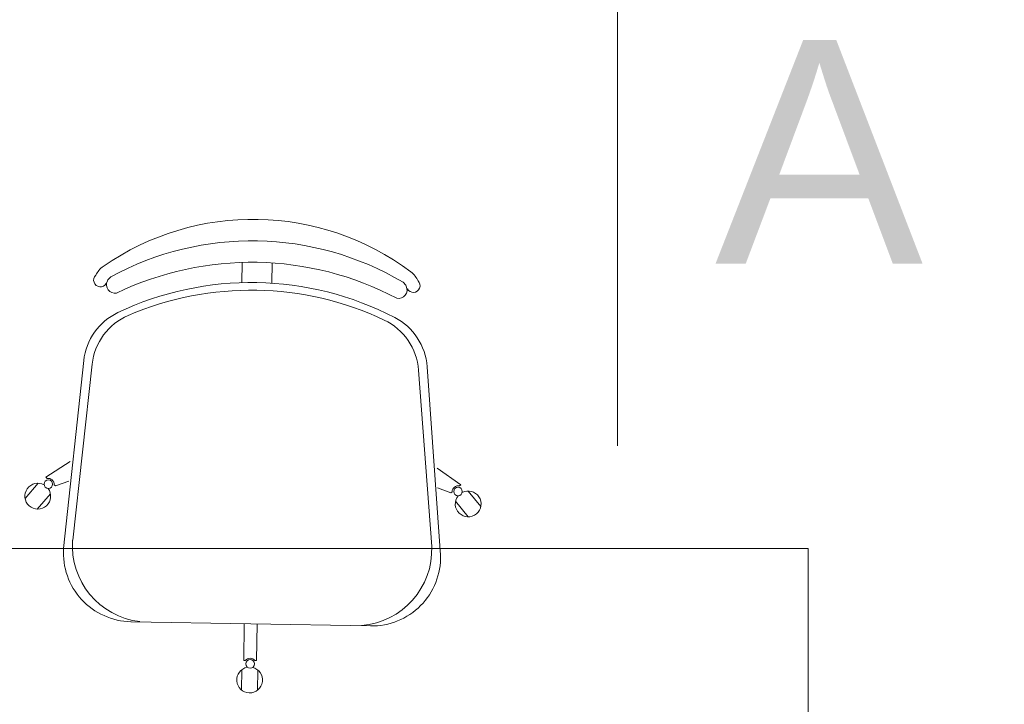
# Model space of a CAD drawing. Header units: millimetres. Extents: x 26866 to 1024070, y -428191 to 408885.
# Tile 103 of 248: x 178794 to 179939, y 389119 to 389914. Entities that reach past the tile are written whole.
import ezdxf

# ---------------------------------------------------------------- set-up
doc = ezdxf.new("R2010")
doc.units = ezdxf.units.MM
doc.header["$LTSCALE"] = 2
for name, color, linetype, lineweight in [('0_OPIS', 7, 'Continuous', 13), ('3DPLAN_A_TABELKA POMIESZCZEŃ', 7, 'Continuous', 0), ('A_TXT', 7, 'Continuous', 0)]:
    doc.layers.add(name, color=color, linetype=linetype, lineweight=lineweight)
doc.layers.add('3DPLAN_A_KRESKOWANIE 1', color=253, linetype='Continuous')
doc.layers.add('3DPLAN_A_OPIS', color=8, linetype='Continuous')
doc.layers.add('FURNITURE ZD 1 500', color=7, linetype='Continuous', lineweight=13, true_color=0x9fa8a5)
doc.styles.add('ARIAL', font='arial.ttf')
doc.styles.add('TABEL1', font='txt')

# ---------------------------------------------------------------- blocks, each defined once
blk = doc.blocks.new('kondygnacja -1')
at = {"layer": '3DPLAN_A_KRESKOWANIE 1'}
h = blk.add_hatch(dxfattribs=at)
h.set_pattern_fill('ANSI31', color=256, scale=7.5, style=0)
h.set_pattern_definition([(45, (23044.838, -26883.88), (-16.83798, 16.83798), [])])
h.paths.add_polyline_path([(31677.49, -24430.84), (30214.87, -24430.84), (30214.87, -24470.84), (30429.61, -24470.84), (30429.61, -24477.84), (30447.61, -24477.84), (30447.61, -24818.84), (30476.61, -24818.84), (30476.61, -24470.84), (31012.61, -24470.84), (31012.61, -24478.84), (31079.61, -24478.84), (31079.61, -24470.84), (31638.61, -24470.84), (31638.61, -25036.84), (31079.61, -25036.84), (31079.61, -25028.84), (31012.61, -25028.84), (31012.61, -25036.84), (30611.38, -25036.84), (30611.38, -25072.84), (31023.61, -25072.84), (31034.61, -25082.84), (31034.61, -25330.84), (31023.61, -25340.84), (30831.4, -25340.84, -0.038531), (30832.58, -25356.18), (30832.58, -25371.84), (31079.61, -25371.84), (31079.61, -25072.84), (31638.61, -25072.84), (31638.61, -25943.84), (30832.58, -25943.84), (30832.58, -26009.84), (31677.49, -26009.84)])
h.paths.add_polyline_path([(30682.61, -26009.84), (30832.58, -26009.84), (30832.58, -25943.84), (30760.61, -25943.84), (30760.61, -25454.67), (30735.61, -25464.58), (30735.61, -25943.84), (30682.61, -25943.84)])
h.paths.add_polyline_path([(30679.61, -25371.84), (30735.61, -25371.84), (30735.61, -25464.58), (30760.61, -25454.67), (30760.61, -25371.84), (30832.58, -25371.84), (30832.58, -25356.18, 0.038531), (30831.4, -25340.84), (30679.61, -25340.84)])
h.paths.add_polyline_path([(30355.83, -25371.84), (30425.61, -25371.84), (30425.61, -25379.84), (30463.61, -25379.84), (30463.61, -25424.74), (30471.61, -25424.74), (30471.61, -25395.84), (30533.61, -25395.84), (30533.61, -25371.84), (30576.61, -25371.84), (30576.61, -25341.84), (30472.61, -25341.84), (30472.61, -25326.84), (30427.61, -25326.84), (30427.61, -25341.84), (30355.83, -25341.84)])
h.paths.add_polyline_path([(30456.61, -25936.84), (30425.61, -25936.84), (30425.61, -25945.84), (30380.61, -25945.84), (30380.61, -26009.84), (30512.61, -26009.84), (30512.61, -25943.84), (30466.61, -25943.84), (30466.61, -25712.84), (30456.61, -25712.84)])
h.paths.add_polyline_path([(28888.61, -25941.84), (28888.61, -26009.84), (29013.61, -26009.84), (29013.61, -25941.84)])
h.paths.add_polyline_path([(28591.17, -26009.84), (28591.17, -25944.84), (28547.61, -25944.84), (28547.61, -26009.84)])
h.paths.add_polyline_path([(28624.61, -25870.53), (28654.8, -25870.53), (28654.8, -25924.53), (28624.61, -25924.53), (28624.61, -25944.84), (28591.17, -25944.84), (28591.17, -26009.84), (28713.61, -26009.84), (28713.61, -25941.84), (28672.61, -25941.84), (28672.61, -25932.84), (28657.61, -25932.84), (28657.61, -25716.84), (28624.61, -25716.84)])
h.paths.add_polyline_path([(28372.61, -25944.84), (28328.61, -25944.84), (28328.61, -25907.84), (28282.61, -25907.84), (28282.61, -25944.84), (28248.61, -25944.84), (28248.61, -26009.84), (28372.61, -26009.84)])
h.paths.add_polyline_path([(28092.61, -25563.84), (28054.61, -25563.84), (28054.61, -25383.84), (28067.6, -25383.84), (28067.61, -25375.84), (28340.61, -25375.84), (28340.61, -25341.84), (28070.61, -25341.84), (28070.61, -25332.84), (28030.61, -25332.84), (28030.61, -25395.6), (28048.71, -25395.6), (28048.71, -25449.6), (28030.61, -25449.6), (28030.61, -26009.84), (28073.61, -26009.84), (28073.61, -25944.84), (28054.61, -25944.84), (28054.61, -25668.84), (28092.61, -25668.84)])
h.paths.add_polyline_path([(27949.61, -25495.75), (27949.61, -25507.75), (27983.29, -25507.75), (27983.29, -25521.75), (27949.61, -25521.75), (27949.61, -25531.84), (27999.61, -25531.84), (27999.61, -25934.84), (27982.61, -25934.84), (27982.61, -25942.84), (27947.61, -25942.84), (27947.61, -26009.84), (28026.62, -26009.84), (28026.62, -25449.6), (27999.61, -25449.6), (27999.61, -25463.84), (27949.61, -25463.84), (27949.61, -25481.75), (27983.29, -25481.75), (27983.29, -25495.75)])
h.paths.add_polyline_path([(27982.61, -25361.84), (27952.61, -25361.84), (27952.61, -25332.84), (28026.62, -25332.84), (28026.62, -25395.6), (27999.61, -25395.6), (27999.61, -25377.84), (27982.61, -25377.84)])
h.paths.add_polyline_path([(26818.61, -25892.84), (26781.49, -25892.84), (26781.49, -26009.84), (26894.54, -26009.84), (26894.54, -25942.84), (26830.61, -25942.84), (26830.61, -25930.84), (26818.61, -25930.84)])
h.paths.add_polyline_path([(26894.54, -26009.84), (27115.94, -26009.84), (27115.94, -25942.84), (26894.54, -25942.84)])
h.paths.add_polyline_path([(27115.94, -25942.84), (27115.94, -26009.84), (27466.61, -26009.84), (27466.61, -25942.84), (27427.61, -25942.84), (27427.61, -25933.84), (27384.61, -25933.84), (27384.61, -25942.84)])
h.paths.add_polyline_path([(27641.61, -25942.84), (27641.61, -26009.84), (27802.61, -26009.84), (27802.61, -25942.84)])
h.paths.add_polyline_path([(30621.1, -25040.47), (30688.37, -25040.47), (30688.37, -25072.87), (30621.1, -25072.87)], flags=24)
at = {"layer": 'A_TXT', "ltscale": 0.2}
blk.add_line((26948.92, -25777.84), (26948.92, -25858.09), dxfattribs=at)
at = {"layer": 'FURNITURE ZD 1 500', "lineweight": 0}
for p, q in [((26905.23, -25839.14), (26905.27, -25836.79)), ((26908.73, -25839.2), (26908.77, -25836.85)), ((26884.5, -25870.02), (26886.86, -25848.19)), ((26885.57, -25869.04), (26887.83, -25848.61)), ((26927.31, -25869.79), (26925.78, -25849.29)), ((26928.34, -25870.81), (26926.77, -25848.9)), ((26885.27, -25859.93), (26882.44, -25861.75)), ((26927.93, -25860.69), (26930.69, -25862.61)), ((26881.56, -25862.44), (26880.03, -25864.2)), ((26882.59, -25861.87), (26882.44, -25861.75)), ((26885.13, -25862.21), (26883.57, -25862.73)), ((26883.57, -25862.73), (26883.43, -25862.61)), ((26927.99, -25862.97), (26929.53, -25863.56)), ((26929.53, -25863.56), (26929.68, -25863.44)), ((26930.55, -25862.73), (26930.69, -25862.61)), ((26931.55, -25863.34), (26933.02, -25865.15)), ((26882.99, -25863.68), (26881.45, -25865.44)), ((26930.08, -25864.52), (26931.55, -25866.34)), ((26920.2, -25879.02), (26892.35, -25878.52)), ((26905.52, -25878.76), (26905.45, -25883.01)), ((26907.02, -25878.78), (26906.95, -25883.03)), ((26905.64, -25883.01), (26905.45, -25883.01)), ((26906.95, -25883.03), (26906.75, -25883.03)), ((26905.22, -25884.11), (26905.18, -25886.44)), ((26907.1, -25884.14), (26907.06, -25886.47))]:
    blk.add_line(p, q, dxfattribs=at)
blk.add_lwpolyline([(26889.99, -25838.47, 0.122717), (26889.6, -25838.93, 0.605717), (26890.65, -25840.36, -0.237888), (26923.26, -25840.95, 0.605717), (26924.36, -25839.56, 0.122717), (26923.99, -25839.08)], format="xyb", dxfattribs=at)
blk.add_lwpolyline([(26830.61, -25940.01), (26971.09, -25940.01), (26971.09, -25870.01), (26830.61, -25870.01)], close=True, dxfattribs=at)
for centre in [(26882.74, -25862.55), (26930.37, -25863.41), (26906.19, -25883.43)]:
    blk.add_circle(centre, 0.5, dxfattribs=at)
for centre, radius, start, end in [((26906.57, -25862.3), 30.52, 53.098, 124.8505), ((26906.45, -25868.69), 34.41, 59.3682, 118.5803), ((26890.72, -25839.49), 2.75, 125.5171, 153.8288), ((26888.79, -25838.84), 0.782, 133.6487, 329.1634), ((26923.22, -25840.07), 2.75, 24.1197, 52.4314), ((26906.33, -25875.34), 36.22, 62.579, 115.3695), ((26925.17, -25839.49), 0.782, 208.7851, 44.2998), ((26906.32, -25876.23), 36.22, 64.7103, 113.2382), ((26893.82, -25848.94), 7, 115.3695, 173.853), ((26894.79, -25849.38), 7, 113.2382, 173.6744), ((26918.8, -25849.81), 7, 4.2741, 64.7103), ((26919.79, -25849.4), 7, 4.0955, 62.579), ((26881.51, -25863.94), 1.5, 60.6076, 36.4279), ((26882.68, -25862.62), 0.75, 0.7846, 97.1639), ((26930.43, -25863.47), 0.75, 80.7846, 177.1639), ((26931.55, -25864.84), 1.5, 141.5206, 117.3409), ((26894.41, -25869.7), 8.87, 175.722, 263.3818), ((26892.49, -25870.52), 8, 176.405, 268.9743), ((26918.45, -25870.13), 8.87, 274.5667, 2.2265), ((26920.34, -25871.02), 8, 268.9743, 1.5435), ((26906.19, -25883.52), 0.75, 40.7846, 137.1639), ((26906.14, -25885.29), 1.5, 100.6076, 76.4279)]:
    blk.add_arc(centre, radius, start, end, dxfattribs=at)
at = {"layer": '3DPLAN_A_OPIS', "color": 1, "lineweight": 30, "style": 'ARIAL'}
for tag, p in [('PRZESUNIĘCIE_WEJŚCIA', (27655.16, -24535.33)), ('WYŁĄCZONE', (27007.18, -24723.98)), ('Z_OPRACOWANIA', (26996.84, -24746.42)), ('WYŁĄCZONE', (30803.05, -24760.87)), ('Z_OPRACOWANIA', (30792.71, -24783.3)), ('WYŁĄCZONE', (28894.9, -24826.59)), ('Z_OPRACOWANIA', (28884.56, -24849.03)), ('POWIĘKSZENIE_WEJŚCIA', (28313.68, -25144.41)), ('POWIĘKSZENIE_WEJŚCIA', (29600.62, -25191.36)), ('POWIĘKSZENIE_WEJŚCIA', (28011.45, -25235.42)), ('WYŁĄCZONE', (29754.42, -25678.17)), ('Z_OPRACOWANIA', (29744.08, -25700.6)), ('WYJŚCIE_EWAKUACYJNE', (27763.79, -26106.07))]:
    blk.add_attdef(tag, p, '', height=12, dxfattribs=at)
at = {"layer": '3DPLAN_A_OPIS', "color": 0, "lineweight": 30, "style": 'ARIAL'}
for tag, p in [('UGUL_1', (29350.3, -24586.01)), ('UGUL_2', (29622.92, -24586.01)), ('UGUL_3', (29833.15, -24586.01))]:
    blk.add_attdef(tag, p, '', height=12, dxfattribs=at)
at = {"layer": '3DPLAN_A_TABELKA POMIESZCZEŃ', "ltscale": 0.5, "style": 'ARIAL'}
for tag, p in [('KURTYNA', (27861.91, -26064.85)), ('POWIETRZNA', (27861.91, -26084.56))]:
    blk.add_attdef(tag, p, '', height=12, dxfattribs=at)
at = {"layer": 'A_TXT', "ltscale": 0.2, "insert": (26960.23, -25836.95), "char_height": 26, "width": 72.9007, "attachment_point": 7, "style": 'TABEL1'}
blk.add_mtext('{\\fArial|b0|i0|c238|p34;A}', dxfattribs=at)

msp = doc.modelspace()

# ---------------------------------------------------------------- block references
at = {"layer": '0_OPIS', "xscale": 10, "yscale": 10, "zscale": 10}
msp.add_blockref('kondygnacja -1', (-90000, 648000), dxfattribs=at)

doc.saveas('drawing.dxf')
